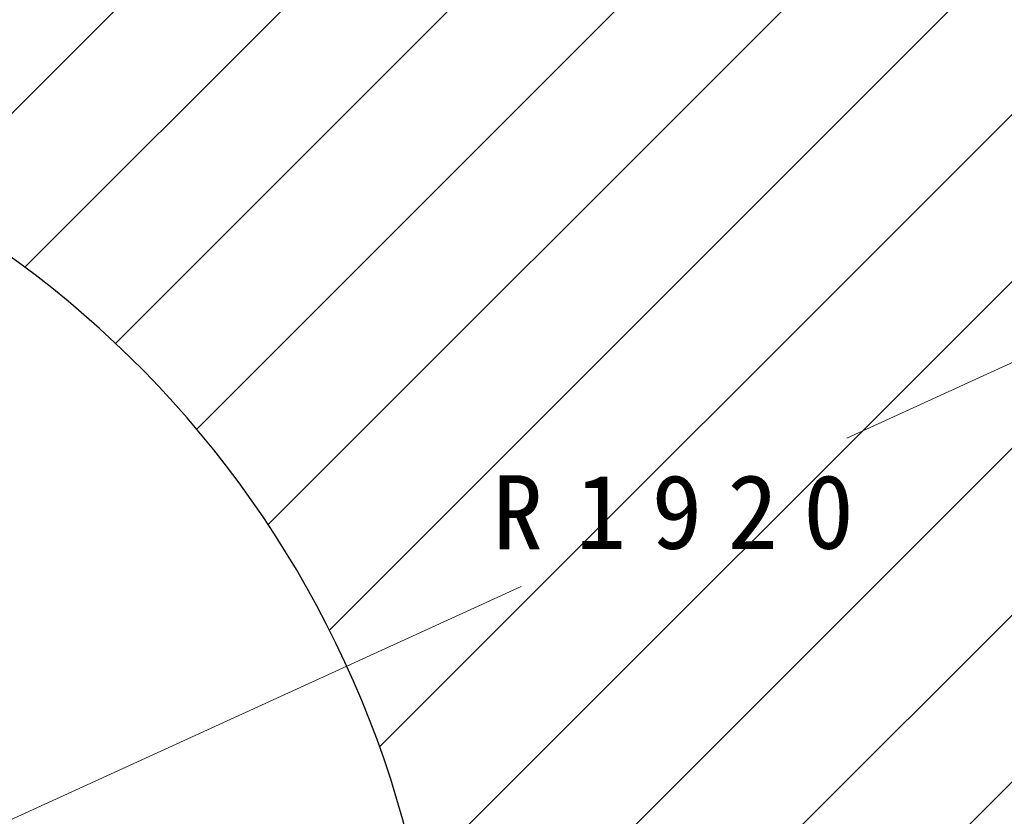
# Model space of a CAD drawing. Header units: millimetres. Extents: x 174 to 8746, y 150 to 6154.
# Tile 47 of 49: x 6798 to 7593, y 4203 to 4846. Entities that reach past the tile are written whole.
import ezdxf

# ---------------------------------------------------------------- set-up
doc = ezdxf.new("R2010")
doc.units = ezdxf.units.MM
doc.header["$MEASUREMENT"] = 0
doc.layers.add('图层0000', color=7, linetype='Continuous', lineweight=25)
doc.dimstyles.new('线性样式 (GB)', dxfattribs={"dimtxt": 2, "dimasz": 2, "dimexe": 1, "dimexo": 0.5, "dimgap": 0.5, "dimtad": 1, "dimdsep": 46, "dimcen": -2.127267, "dimclrd": 7, "dimclre": 7, "dimclrt": 7, "dimadec": 0, "dimazin": 0, "dimtfac": 0.7, "dimtmove": 0, "dimatfit": 1, "dimfxl": 1, "dimfrac": 2, "dimtolj": 1, "dimtzin": 0, "dimlwd": 18, "dimlwe": 18, "dimarcsym": 0})

# ---------------------------------------------------------------- blocks, each defined once
blk = doc.blocks.new('DimBlk2732')
at = {"layer": '图层0000', "color": 7, "linetype": 'Continuous', "lineweight": 18}
for p, q in [((7994.22, 4750.23), (7465.33, 4508.74)), ((7202.53, 4388.74), (6302.25, 3977.67))]:
    blk.add_line(p, q, dxfattribs=at)
at = {"layer": '图层0000', "color": 7, "linetype": 'Continuous', "lineweight": -3}
blk.add_solid([(8000.89, 4735.6), (8048.8, 4775.15), (7987.54, 4764.85)], dxfattribs=at)
at = {"layer": '图层0000', "color": 7, "linetype": 'Continuous', "lineweight": 18, "char_height": 60, "attachment_point": 8, "line_spacing_factor": 1.2}
for s, insert in [('\\T1.375000;\\W1;\\FSimSun|b0|i0;R', (7207.54, 4418.74)), ('\\T1.500000;\\W1;\\FSimSun|b0|i0;1920', (7369.02, 4418.29))]:
    blk.add_mtext(s, dxfattribs=dict(at, insert=insert))

msp = doc.modelspace()

# ---------------------------------------------------------------- hatches: boundary and pattern name
at = {"layer": '图层0000', "linetype": 'Continuous', "lineweight": -3}
h = msp.add_hatch(dxfattribs=at)
h.set_pattern_fill('ANSI31', color=256, scale=95.25, style=0, pattern_type=2)
h.set_pattern_definition([(45, (0, 0), (-67.3519, 67.3519), [])])
edge = h.paths.add_edge_path(flags=16)
edge.add_spline(control_points=[(5579.119, 3560.167), (5117.547, 2170.568), (6914.764, 3352.866), (7823.4, 2806.129)], knot_values=[0, 0, 0, 0, 1, 1, 1, 1], degree=3, periodic=0)
edge.add_arc((6302.25, 3977.667), 1920, 322.397767, 397.602233)
edge.add_spline(control_points=[(7823.4, 5149.205), (6914.764, 4602.467), (5117.547, 5784.765), (5579.119, 4395.167)], knot_values=[0, 0, 0, 0, 1, 1, 1, 1], degree=3, periodic=0)
edge.add_arc((6302.25, 3977.667), 835, 210, 510)

# ---------------------------------------------------------------- linework, layer by layer
at = {"layer": '图层0000', "color": 7}
msp.add_arc((6302.25, 3977.667), 835, 210, 150, dxfattribs=at)
msp.add_open_spline([(5579.119, 4395.167), (5117.547, 5784.765), (6914.764, 4602.467), (7823.4, 5149.205)], degree=3, dxfattribs=at)

# ---------------------------------------------------------------- dimensions: what is measured, and where the dimension line sits
at = {"layer": '图层0000', "color": 7, "linetype": 'Continuous', "lineweight": -3}
dim = msp.add_radius_dim(center=(6302.25, 3977.667), mpoint=(8048.795, 4775.15), text='\\T1.25;\\W1;\\FSimSun;<>', dimstyle='线性样式 (GB)', override={"dimscale": 1, "dimtxt": 60, "dimasz": 60, "dimexe": 30, "dimexo": 15, "dimgap": 30, "dimtad": 1, "dimtih": 1, "dimtoh": 1, "dimdec": 2, "dimlfac": 1, "dimrnd": 0, "dimzin": 8, "dimdsep": 46, "dimlunit": 2, "dimpost": 'R<>', "dimtxsty": 'Standard', "dimsah": 0, "dimtsz": 0, "dimcen": 0, "dimdle": 0, "dimse1": 0, "dimse2": 0, "dimsd1": 0, "dimsd2": 0, "dimclrd": 7, "dimclre": 7, "dimclrt": 7, "dimaunit": 0, "dimadec": 0, "dimazin": 2, "dimtol": 0, "dimlim": 0, "dimtp": 0, "dimtm": 0, "dimtfac": 0.7, "dimtdec": 2, "dimtix": 0, "dimtofl": 1, "dimtmove": 2, "dimatfit": 1, "dimtfillclr": 0, "dimfrac": 2, "dimtzin": 0, "dimlwd": 18, "dimlwe": 18}, dxfattribs=at)
dim.commit()
dim.dimension.update_dxf_attribs({"geometry": 'DimBlk2732', "text_midpoint": (7333.93, 4448.738), "dimtype": 164})

doc.saveas('drawing.dxf')
